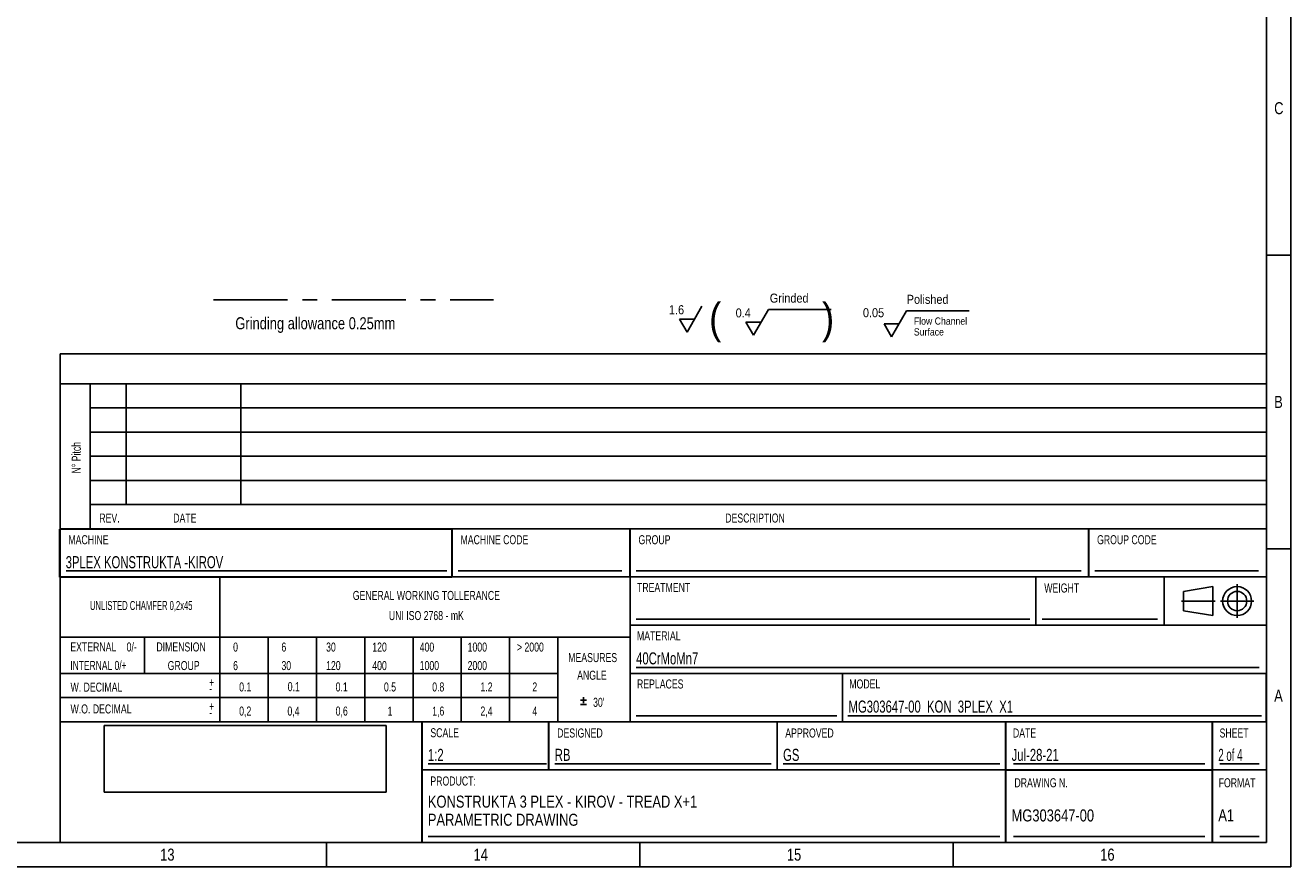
# Paper-space layout 'MG303647-00_KON_3PLEX_X1_2_2' of a CAD drawing. Header units: millimetres. Extents: x 1 to 840, y 1 to 593.
# Tile 10 of 14: x 630 to 840, y 1 to 140. Entities that reach past the tile are written whole.
import ezdxf

# ---------------------------------------------------------------- set-up
doc = ezdxf.new("R2010")
doc.units = ezdxf.units.MM
doc.header["$LTSCALE"] = 32.67
doc.linetypes.add('CENTER', pattern=[0.6, 0.375, -0.075, 0.075, -0.075])
doc.layers.get('0').update_dxf_attribs({"linetype": 'CONTINUOUS'})
doc.layers.add('DEFAULT_1', color=7, linetype='CENTER')
doc.styles.add('TEXTSTYLE_2', font='txt', dxfattribs={"width": 0.8})
doc.styles.add('TEXTSTYLE_3', font='txt', dxfattribs={"width": 0.72})
doc.styles.add('TEXTSTYLE_5', font='txt', dxfattribs={"width": 0.7})
doc.styles.add('TEXTSTYLE_6', font='txt', dxfattribs={"width": 0.63})
doc.styles.add('TEXTSTYLE_8', font='txt', dxfattribs={"width": 0.9})
doc.styles.add('TEXTSTYLE_9', font='txt', dxfattribs={"width": 0.6})
picture_1 = doc.add_image_def('image2.png', size_in_pixel=(276, 65))

# ---------------------------------------------------------------- blocks, each defined once
blk = doc.blocks.new('*T212')
at = {"color": 2, "linetype": 'Continuous'}
for p, q in [((0, 0), (96.8, 0)), ((0, 0), (0, -12)), ((96.8, 0), (96.8, -12)), ((0, -12), (96.8, -12))]:
    blk.add_line(p, q, dxfattribs=at)
at = {"color": 5, "linetype": 'Continuous', "insert": (1, -4.25), "char_height": 2, "width": 118.4, "attachment_point": 1, "line_spacing_factor": 0.9, "style": 'TEXTSTYLE_2'}
blk.add_mtext('KONSTRUKTA 3 PLEX - KIROV - TREAD X+1\\PPARAMETRIC DRAWING', dxfattribs=at)
blk = doc.blocks.new('*T213')
at = {"color": 2, "linetype": 'Continuous'}
for p, q in [((0, 0), (34.25, 0)), ((0, 0), (0, -12)), ((34.25, 0), (34.25, -12)), ((0, -12), (34.25, -12))]:
    blk.add_line(p, q, dxfattribs=at)
at = {"color": 5, "linetype": 'Continuous', "insert": (1, -6.5), "char_height": 2, "width": 35.2, "attachment_point": 1, "line_spacing_factor": 0.9, "style": 'TEXTSTYLE_2'}
blk.add_mtext('MG303647-00', dxfattribs=at)
blk = doc.blocks.new('*T214')
at = {"color": 2, "linetype": 'Continuous'}
for p, q in [((0, 0), (9, 0)), ((0, 0), (0, -12)), ((9, 0), (9, -12)), ((0, -12), (9, -12))]:
    blk.add_line(p, q, dxfattribs=at)
at = {"color": 5, "linetype": 'Continuous', "insert": (1, -6.5), "char_height": 2, "width": 6.4, "attachment_point": 1, "line_spacing_factor": 0.9, "style": 'TEXTSTYLE_2'}
blk.add_mtext('A1', dxfattribs=at)
blk = doc.blocks.new('*T215')
at = {"color": 2, "linetype": 'Continuous'}
for p, q in [((0, 0), (9, 0)), ((0, 0), (0, -8)), ((9, 0), (9, -8)), ((0, -8), (9, -8))]:
    blk.add_line(p, q, dxfattribs=at)
at = {"color": 5, "linetype": 'Continuous', "insert": (1, -4.5), "char_height": 2, "width": 14.4, "attachment_point": 1, "line_spacing_factor": 0.9, "style": 'TEXTSTYLE_9'}
blk.add_mtext('2 of 4', dxfattribs=at)
blk = doc.blocks.new('*T216')
at = {"color": 2, "linetype": 'Continuous'}
for p, q in [((0, 0), (34.25, 0)), ((0, 0), (0, -8)), ((34.25, 0), (34.25, -8)), ((0, -8), (34.25, -8))]:
    blk.add_line(p, q, dxfattribs=at)
at = {"color": 5, "linetype": 'Continuous', "insert": (1, -4.5), "char_height": 2, "width": 25.2, "attachment_point": 1, "line_spacing_factor": 0.9, "style": 'TEXTSTYLE_5'}
blk.add_mtext('Jul-28-21', dxfattribs=at)
blk = doc.blocks.new('*T217')
at = {"color": 2, "linetype": 'Continuous'}
for p, q in [((0, 0), (37.9, 0)), ((0, 0), (0, -8)), ((37.9, 0), (37.9, -8)), ((0, -8), (37.9, -8))]:
    blk.add_line(p, q, dxfattribs=at)
at = {"color": 5, "linetype": 'Continuous', "insert": (1, -4.5), "char_height": 2, "width": 5.6, "attachment_point": 1, "line_spacing_factor": 0.9, "style": 'TEXTSTYLE_5'}
blk.add_mtext('GS', dxfattribs=at)
blk = doc.blocks.new('*T218')
at = {"color": 2, "linetype": 'Continuous'}
for p, q in [((0, 0), (37.85, 0)), ((0, 0), (0, -8)), ((37.85, 0), (37.85, -8)), ((0, -8), (37.85, -8))]:
    blk.add_line(p, q, dxfattribs=at)
at = {"color": 5, "linetype": 'Continuous', "insert": (1, -4.5), "char_height": 2, "width": 5.6, "attachment_point": 1, "line_spacing_factor": 0.9, "style": 'TEXTSTYLE_5'}
blk.add_mtext('RB', dxfattribs=at)
blk = doc.blocks.new('*T219')
at = {"color": 2, "linetype": 'Continuous'}
for p, q in [((0, 0), (21, 0)), ((0, 0), (0, -8)), ((21, 0), (21, -8)), ((0, -8), (21, -8))]:
    blk.add_line(p, q, dxfattribs=at)
at = {"color": 5, "linetype": 'Continuous', "insert": (1, -4.5), "char_height": 2, "width": 8.4, "attachment_point": 1, "line_spacing_factor": 0.9, "style": 'TEXTSTYLE_5'}
blk.add_mtext('1:2', dxfattribs=at)
blk = doc.blocks.new('*T220')
at = {"color": 2, "linetype": 'Continuous'}
for p, q in [((0, 0), (65, 0)), ((0, 0), (0, -8)), ((65, 0), (65, -8)), ((0, -8), (65, -8))]:
    blk.add_line(p, q, dxfattribs=at)
at = {"color": 5, "linetype": 'Continuous', "insert": (1, -4.5), "char_height": 2, "width": 64.4, "attachment_point": 1, "line_spacing_factor": 0.9, "style": 'TEXTSTYLE_5'}
blk.add_mtext('3PLEX KONSTRUKTA -KIROV', dxfattribs=at)
blk = doc.blocks.new('*T221')
at = {"color": 2, "linetype": 'Continuous'}
for p, q in [((0, 0), (29.5, 0)), ((0, 0), (0, -8)), ((29.5, 0), (29.5, -8)), ((0, -8), (29.5, -8))]:
    blk.add_line(p, q, dxfattribs=at)
blk = doc.blocks.new('*T222')
at = {"color": 2, "linetype": 'Continuous'}
for p, q in [((0, 0), (105.5, 0)), ((0, 0), (0, -8)), ((105.5, 0), (105.5, -8)), ((0, -8), (105.5, -8))]:
    blk.add_line(p, q, dxfattribs=at)
at = {"color": 5, "linetype": 'Continuous', "insert": (1, -4.5), "char_height": 2, "width": 25.2, "attachment_point": 1, "line_spacing_factor": 0.9, "style": 'TEXTSTYLE_5'}
blk.add_mtext('40CrMoMn7', dxfattribs=at)
blk = doc.blocks.new('*T223')
at = {"color": 2, "linetype": 'Continuous'}
for p, q in [((0, 0), (88.5, 0)), ((0, 0), (0, -8)), ((67.25, 0), (67.25, -8)), ((88.5, 0), (88.5, -8)), ((0, -8), (88.5, -8))]:
    blk.add_line(p, q, dxfattribs=at)
blk = doc.blocks.new('*T224')
at = {"color": 2, "linetype": 'Continuous'}
for p, q in [((0, 0), (105.5, 0)), ((0, 0), (0, -8)), ((76, 0), (76, -8)), ((105.5, 0), (105.5, -8)), ((0, -8), (105.5, -8))]:
    blk.add_line(p, q, dxfattribs=at)
blk = doc.blocks.new('*T225')
at = {"color": 2, "linetype": 'Continuous'}
for p, q in [((0, 0), (195, 0)), ((0, 0), (0, -20)), ((6, 0), (6, -20)), ((25, 0), (25, -20)), ((195, 0), (195, -20)), ((0, -4), (195, -4)), ((0, -8), (195, -8)), ((0, -12), (195, -12)), ((0, -16), (195, -16)), ((0, -20), (195, -20))]:
    blk.add_line(p, q, dxfattribs=at)
blk = doc.blocks.new('*T226')
at = {"color": 2, "linetype": 'Continuous'}
for p, q in [((0, 0), (70.24, 0)), ((0, 0), (0, -8)), ((70.24, 0), (70.24, -8)), ((0, -8), (70.24, -8))]:
    blk.add_line(p, q, dxfattribs=at)
at = {"color": 5, "linetype": 'Continuous', "insert": (1, -4.5), "char_height": 2, "width": 67.2, "attachment_point": 1, "line_spacing_factor": 0.9, "style": 'TEXTSTYLE_5'}
blk.add_mtext('MG303647-00_KON_3PLEX_X1', dxfattribs=at)

psp = doc.layouts.new('MG303647-00_KON_3PLEX_X1_2_2')

# ---------------------------------------------------------------- linework, layer by layer
at = {"color": 4, "linetype": 'Continuous'}
for p, q in [((840, 1), (840, 593)), ((836, 102.4), (840, 102.4)), ((836, 53.7), (840, 53.7)), ((680.1875, 5), (680.1875, 1)), ((732.125, 5), (732.125, 1)), ((784.0625, 5), (784.0625, 1)), ((1, 1), (840, 1))]:
    psp.add_line(p, q, dxfattribs=at)
at = {"color": 7, "linetype": 'Continuous'}
for p, q in [((836, 589), (836, 5)), ((836.0307, 86.0429), (636.0307, 86.0429)), ((636.0307, 86.0429), (636.0307, 5.0314)), ((836.0307, 81.0429), (636.0307, 81.0429)), ((836.0307, 57.0321), (636.0307, 57.0321)), ((701.0307, 57.0321), (701.0307, 49.0314)), ((730.5284, 25.0314), (730.5284, 57.0321)), ((806.533, 57.0321), (806.533, 49.0314)), ((636.0307, 49.0314), (836.0307, 49.0314)), ((662.5305, 49.0314), (662.5305, 25.0314)), ((797.7807, 41.0314), (797.7807, 49.0314)), ((819.0307, 49.0314), (819.0307, 41.0314)), ((836.0307, 41.0314), (730.5284, 41.0314)), ((636.0307, 39.036), (730.5284, 39.036)), ((718.5205, 39.036), (718.5205, 25.0314)), ((635.9807, 33.0314), (718.5205, 33.0314)), ((836.0307, 33.0314), (730.5284, 33.0314)), ((765.7181, 25.0314), (765.7181, 33.0314)), ((636.0975, 25.0314), (836.0975, 25.0314)), ((696.0307, 5.0314), (696.0307, 25.0314)), ((717.0307, 17.0314), (717.0307, 25.0314)), ((754.9057, 25.0314), (754.9057, 17.0314)), ((792.7807, 5.0314), (792.7807, 25.0314)), ((827.0307, 5.0314), (827.0307, 25.0314)), ((696.0307, 17.0314), (836.0307, 17.0314)), ((5, 5), (836, 5))]:
    psp.add_line(p, q, dxfattribs=at)
at = {"color": 3, "linetype": 'Continuous'}
for p, q in [((739.9479, 89.6361), (742.4214, 93.9216)), ((750.9541, 89.1161), (753.4276, 93.4016)), ((753.4429, 93.3672), (763.8319, 93.3672)), ((773.8282, 88.8606), (776.3017, 93.1461)), ((776.3017, 93.1461), (786.6907, 93.1461)), ((741.1839, 91.7781), (738.7119, 91.7781)), ((738.7119, 91.7781), (739.9479, 89.6361)), ((752.1901, 91.2581), (749.7181, 91.2581)), ((749.7181, 91.2581), (750.9541, 89.1161)), ((775.0642, 91.0026), (772.5922, 91.0026)), ((772.5922, 91.0026), (773.8282, 88.8606)), ((641.0284, 81.0429), (641.0284, 57.0321)), ((836.0307, 61.0337), (641.0284, 61.0337)), ((637.0307, 50.0321), (700.1557, 50.0321)), ((702.0307, 50.0321), (729.1557, 50.0321)), ((731.5284, 50.0321), (805.283, 50.0321)), ((807.533, 50.0321), (834.658, 50.0321)), ((822.2585, 46.6387), (827.1224, 47.4387)), ((822.2585, 46.6387), (822.2585, 43.4387)), ((827.1224, 47.4387), (827.1224, 42.6387)), ((731.5284, 42.0314), (796.7807, 42.0314)), ((798.7807, 42.046), (817.9034, 42.046)), ((822.2585, 43.4387), (827.1224, 42.6387)), ((650.0307, 39.036), (650.0307, 33.0314)), ((670.5305, 39.036), (670.5305, 25.0314)), ((678.5266, 39.036), (678.5266, 25.0314)), ((686.522, 39.036), (686.522, 25.0314)), ((694.5266, 39.036), (694.5266, 25.0314)), ((702.5226, 39.036), (702.5226, 25.0314)), ((710.5236, 39.036), (710.5236, 25.0314)), ((731.5284, 34.0314), (834.7807, 34.0314)), ((635.9807, 29.0314), (718.5205, 29.0314)), ((731.5284, 26.0314), (764.7807, 26.0314)), ((766.5817, 26.0314), (835.1601, 26.0314)), ((697.0307, 18.0314), (716.6557, 18.0314)), ((718.0307, 18.0314), (753.9057, 18.0314)), ((755.9057, 18.0314), (791.7807, 18.0314)), ((794.0307, 18.0314), (825.7807, 18.0314)), ((828.2807, 18.0314), (834.7807, 18.0314)), ((697.0307, 6.0314), (791.7807, 6.0314)), ((794.0307, 6.0314), (825.7807, 6.0314)), ((828.2807, 6.0314), (834.7807, 6.0314))]:
    psp.add_line(p, q, dxfattribs=at)
at = {"color": 2, "linetype": 'Continuous'}
for p, q in [((722.2868, 28.6325), (723.2868, 28.6325)), ((722.2868, 27.8825), (723.2868, 27.8825)), ((722.7868, 28.1325), (722.7868, 29.1325))]:
    psp.add_line(p, q, dxfattribs=at)
at = {"color": 3, "linetype": 'Continuous'}
for radius in [2.4, 1.6]:
    psp.add_circle((831.1224, 45.0387), radius, dxfattribs=at)
at = {"layer": 'DEFAULT_1', "color": 8, "linetype": 'CENTER'}
psp.add_line((661.4845, 94.9803), (707.8903, 94.9803), dxfattribs=at)
at = {"layer": 'DEFAULT_1', "color": 2, "linetype": 'CENTER'}
for p, q in [((831.1224, 47.8146), (831.1224, 42.2627)), ((821.9051, 45.0387), (827.47, 45.0387)), ((833.8983, 45.0387), (828.3465, 45.0387))]:
    psp.add_line(p, q, dxfattribs=at)

# ---------------------------------------------------------------- block references
for name, p in [('*T225', (640.9976, 81.0465)), ('*T220', (635.957, 56.9827)), ('*T221', (700.9991, 57.0382)), ('*T224', (730.4883, 57.0383)), ('*T223', (730.5029, 49.0381)), ('*T222', (730.5043, 41.038)), ('*T226', (765.7126, 33.0411)), ('*T219', (696.0056, 25.0376)), ('*T218', (717.0217, 25.0413)), ('*T217', (754.8639, 25.0412)), ('*T216', (792.7461, 25.0348)), ('*T215', (827.0031, 25.0394)), ('*T212', (695.9867, 17.0366)), ('*T213', (792.7314, 17.001)), ('*T214', (827.0001, 17.0373))]:
    psp.add_blockref(name, p)

# ---------------------------------------------------------------- texts
at = {"color": 5, "linetype": 'Continuous'}
for s, insert, char_height, width, attachment_point, line_spacing_factor, style in [('C', (837.2639, 127.75), 2, 1.6, 1, 0.9, 'TEXTSTYLE_2'), ('Grinding allowance 0.25mm', (665.0732, 92.091), 2, 40, 1, 0.9, 'TEXTSTYLE_2'), ('B', (837.2639, 79.05), 2, 1.6, 1, 0.9, 'TEXTSTYLE_2'), ('REV.', (644.2135, 59.5522), 1.5, 4.32, 2, 0.90036, 'TEXTSTYLE_3'), ('DATE', (656.7152, 59.5522), 1.5, 4.32, 2, 0.90036, 'TEXTSTYLE_3'), ('DESCRIPTION', (751.2163, 59.5522), 1.5, 11.88, 2, 0.90036, 'TEXTSTYLE_3'), ('MACHINE', (637.4042, 55.9577), 1.5, 7.56, 1, 0.9, 'TEXTSTYLE_3'), ('MACHINE CODE\\P ', (702.4042, 55.9577), 1.5, 12.96, 1, 0.9, 'TEXTSTYLE_3'), ('GROUP', (731.9019, 55.9577), 1.5, 5.4, 1, 0.9, 'TEXTSTYLE_3'), ('GROUP CODE', (807.9065, 55.9577), 1.5, 10.8, 1, 0.9, 'TEXTSTYLE_3'), ('GENERAL WORKING TOLLERANCE', (696.7395, 46.7189), 1.5, 28.08, 2, 0.90036, 'TEXTSTYLE_3'), ('TREATMENT\\P ', (731.6518, 48.0429), 1.5, 9.72, 1, 0.9, 'TEXTSTYLE_3'), ('WEIGHT', (799.1542, 47.9569), 1.5, 6.48, 1, 0.9, 'TEXTSTYLE_3'), ('UNLISTED CHAMFER 0,2x45', (649.4782, 45.0563), 1.5, 21.735, 2, 0.90036, 'TEXTSTYLE_6'), ('UNI ISO 2768 - mK', (696.7395, 43.3871), 1.5, 18.36, 2, 0.90036, 'TEXTSTYLE_3'), ('MATERIAL', (731.6518, 40.0429), 1.5, 8.64, 1, 0.9, 'TEXTSTYLE_3'), ('EXTERNAL', (637.7237, 38.1803), 1.5, 8.64, 1, 0.9, 'TEXTSTYLE_3'), ('0/-', (647.0563, 38.1803), 1.5, 3.24, 1, 0.9, 'TEXTSTYLE_3'), ('DIMENSION', (651.9889, 38.1847), 1.5, 9.72, 1, 0.9, 'TEXTSTYLE_3'), ('0', (664.7087, 38.1603), 1.5, 1.08, 1, 0.9, 'TEXTSTYLE_3'), ('6', (672.7177, 38.1603), 1.5, 1.08, 1, 0.9, 'TEXTSTYLE_3'), ('30', (680.1214, 38.1603), 1.5, 2.16, 1, 0.9, 'TEXTSTYLE_3'), ('120', (687.7752, 38.1603), 1.5, 3.24, 1, 0.9, 'TEXTSTYLE_3'), ('400', (695.6303, 38.1603), 1.5, 3.24, 1, 0.9, 'TEXTSTYLE_3'), ('1000', (703.5784, 38.1603), 1.5, 4.32, 1, 0.9, 'TEXTSTYLE_3'), ('> 2000', (711.7535, 38.1603), 1.5, 6.48, 1, 0.9, 'TEXTSTYLE_3'), ('MEASURES', (720.251, 36.421), 1.5, 8.64, 1, 0.9, 'TEXTSTYLE_3'), ('INTERNAL 0/+', (637.7237, 35.1128), 1.5, 12.6, 1, 0.9, 'TEXTSTYLE_5'), ('GROUP', (653.8646, 35.1003), 1.5, 5.4, 1, 0.9, 'TEXTSTYLE_3'), ('6', (664.7087, 35.0951), 1.5, 1.08, 1, 0.9, 'TEXTSTYLE_3'), ('30', (672.7177, 35.0951), 1.5, 2.16, 1, 0.9, 'TEXTSTYLE_3'), ('120', (680.1214, 35.0951), 1.5, 3.24, 1, 0.9, 'TEXTSTYLE_3'), ('400', (687.7752, 35.0951), 1.5, 3.24, 1, 0.9, 'TEXTSTYLE_3'), ('1000', (695.6303, 35.0951), 1.5, 4.32, 1, 0.9, 'TEXTSTYLE_3'), ('2000', (703.5784, 35.0951), 1.5, 4.32, 1, 0.9, 'TEXTSTYLE_3'), ('W. DECIMAL\\P ', (637.7576, 31.5226), 1.5, 10.8, 1, 0.9, 'TEXTSTYLE_3'), ('+', (660.7335, 32.3239), 1.5, 1.08, 1, 0.9, 'TEXTSTYLE_3'), ('0.1', (666.7156, 31.5506), 1.5, 3.24, 2, 0.90036, 'TEXTSTYLE_3'), ('0.1', (674.7611, 31.5981), 1.5, 3.24, 2, 0.90036, 'TEXTSTYLE_3'), ('0.1', (682.7094, 31.5506), 1.5, 3.24, 2, 0.90036, 'TEXTSTYLE_3'), ('0.5', (690.7094, 31.5506), 1.5, 3.24, 2, 0.90036, 'TEXTSTYLE_3'), ('0.8', (698.7097, 31.5506), 1.5, 3.24, 2, 0.90036, 'TEXTSTYLE_3'), ('1.2', (706.7082, 31.5506), 1.5, 3.24, 2, 0.90036, 'TEXTSTYLE_3'), ('2', (714.7072, 31.5506), 1.5, 1.08, 2, 0.90036, 'TEXTSTYLE_3'), ('ANGLE', (721.734, 33.494), 1.5, 5.4, 1, 0.9, 'TEXTSTYLE_3'), ('REPLACES', (731.6518, 32.0429), 1.5, 8.64, 1, 0.9, 'TEXTSTYLE_3'), ('MODEL', (766.8414, 32.0429), 1.5, 5.4, 1, 0.9, 'TEXTSTYLE_3'), ('-', (660.7335, 31.3129), 1.5, 1.08, 1, 0.9, 'TEXTSTYLE_3'), ('A', (837.2639, 30.35), 2, 1.6, 1, 0.9, 'TEXTSTYLE_2'), ('W.O. DECIMAL', (637.7607, 27.9024), 1.5, 12.96, 1, 0.9, 'TEXTSTYLE_3'), ('+', (660.7335, 28.3239), 1.5, 1.08, 1, 0.9, 'TEXTSTYLE_3'), ('0,2', (666.7156, 27.5506), 1.5, 3.24, 2, 0.90036, 'TEXTSTYLE_3'), ('0,4', (674.7136, 27.5506), 1.5, 3.24, 2, 0.90036, 'TEXTSTYLE_3'), ('0,6', (682.7094, 27.5506), 1.5, 3.24, 2, 0.90036, 'TEXTSTYLE_3'), ('1', (690.7094, 27.5506), 1.5, 1.08, 2, 0.90036, 'TEXTSTYLE_3'), ('1,6', (698.7097, 27.5506), 1.5, 3.24, 2, 0.90036, 'TEXTSTYLE_3'), ('2,4', (706.7082, 27.5506), 1.5, 3.24, 2, 0.90036, 'TEXTSTYLE_3'), ('4', (714.7072, 27.5506), 1.5, 1.08, 2, 0.90036, 'TEXTSTYLE_3'), ("30'", (724.375, 28.9985), 1.5, 3.24, 1, 0.9, 'TEXTSTYLE_3'), ('-', (660.7335, 27.3129), 1.5, 1.08, 1, 0.9, 'TEXTSTYLE_3'), ('SCALE', (697.4042, 23.9569), 1.5, 5.4, 1, 0.9, 'TEXTSTYLE_3'), ('DESIGNED\\P ', (718.4303, 23.916), 1.5, 8.64, 1, 0.9, 'TEXTSTYLE_3'), ('APPROVED', (756.2316, 23.916), 1.5, 8.64, 1, 0.9, 'TEXTSTYLE_3'), ('DATE', (793.9626, 23.916), 1.5, 4.32, 1, 0.9, 'TEXTSTYLE_3'), ('SHEET', (828.2126, 23.916), 1.5, 5.4, 1, 0.9, 'TEXTSTYLE_3'), ('PRODUCT:', (697.4042, 15.9569), 1.5, 8.64, 1, 0.9, 'TEXTSTYLE_3'), ('DRAWING N.', (794.2126, 15.666), 1.5, 10.8, 1, 0.9, 'TEXTSTYLE_3'), ('FORMAT', (828.0593, 15.666), 1.5, 6.48, 1, 0.9, 'TEXTSTYLE_3'), ('13', (652.6188, 4), 2, 3.2, 1, 0.9, 'TEXTSTYLE_2'), ('14', (704.5563, 4), 2, 3.2, 1, 0.9, 'TEXTSTYLE_2'), ('15', (756.4938, 4), 2, 3.2, 1, 0.9, 'TEXTSTYLE_2'), ('16', (808.4313, 4), 2, 3.2, 1, 0.9, 'TEXTSTYLE_2')]:
    psp.add_mtext(s, dxfattribs=dict(at, insert=insert, char_height=char_height, width=width, attachment_point=attachment_point, line_spacing_factor=line_spacing_factor, style=style))
at = {"color": 7, "linetype": 'Continuous', "attachment_point": 1, "line_spacing_factor": 0.9, "style": 'TEXTSTYLE_8'}
for s, insert, char_height, width in [('(          )', (743.6045, 94.4532), 5, 54), ('Flow Channel\\PSurface', (777.5416, 92.0607), 1.2, 12.96)]:
    psp.add_mtext(s, dxfattribs=dict(at, insert=insert, char_height=char_height, width=width))
at = {"color": 3, "linetype": 'Continuous', "char_height": 1.5, "attachment_point": 1, "line_spacing_factor": 0.9, "style": 'TEXTSTYLE_8'}
for s, insert, width in [('Grinded', (753.6618, 96.0119), 9.45), ('Polished', (776.3593, 95.8084), 10.8), ('1.6', (736.9479, 94.0853), 4.05), ('0.4', (748.0029, 93.5654), 4.05), ('0.05', (769.0973, 93.5955), 5.4)]:
    psp.add_mtext(s, dxfattribs=dict(at, insert=insert, width=width))
at = {"color": 5, "linetype": 'Continuous', "insert": (637.9647, 68.801), "char_height": 1.5, "width": 8.56, "attachment_point": 2, "rotation": 90, "line_spacing_factor": 0.90036, "style": 'TEXTSTYLE_3'}
psp.add_mtext('N\\fgdt;{\\fgdt;~}\\ftxt; Pitch', dxfattribs=at)

# ---------------------------------------------------------------- pictures from other files: only their frames are drawn
at = {"color": 7, "linetype": 'Continuous'}
image = psp.add_image(picture_1, insert=(643.346, 13.3816), size_in_units=(46.736, 11.0067), dxfattribs=at)
image.dxf.flags = 11

doc.saveas('drawing.dxf')
